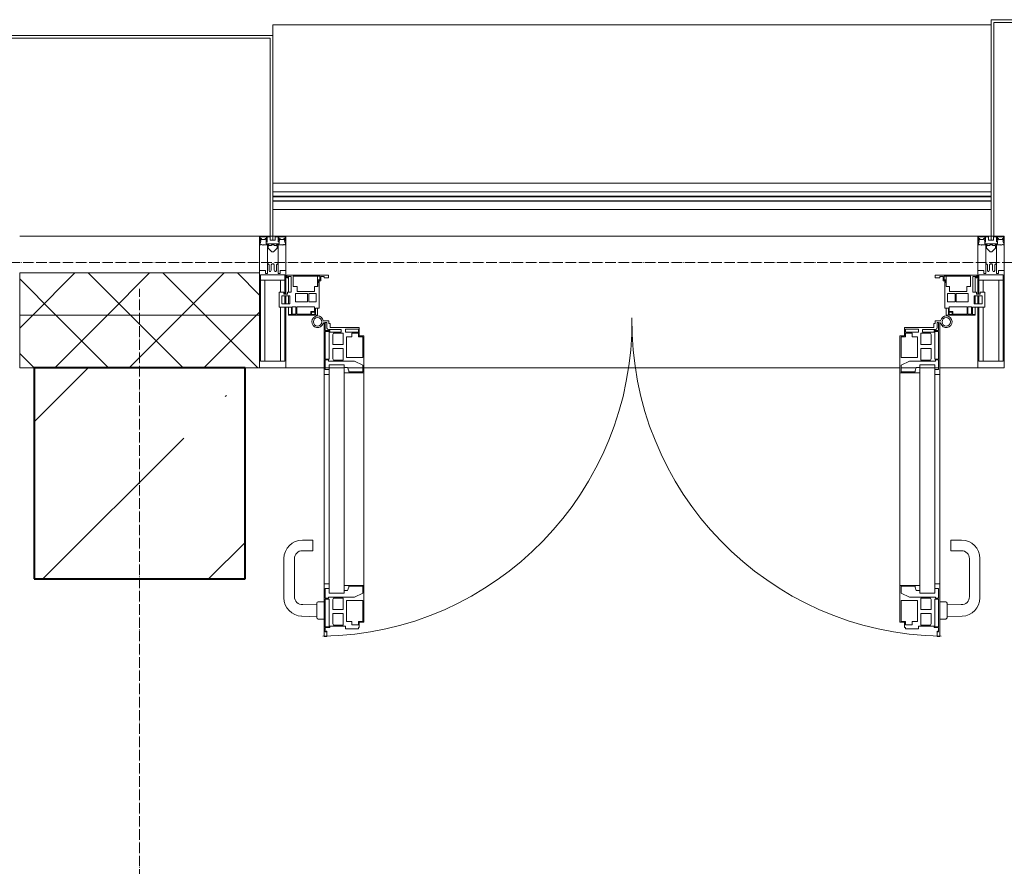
# Model space of a CAD drawing. Header units: millimetres. Extents: x -816133 to 919604, y 87941 to 147341.
# Tile 214 of 256: x 142958 to 144826, y 137488 to 139093. Entities that reach past the tile are written whole.
import ezdxf

# ---------------------------------------------------------------- set-up
doc = ezdxf.new("R2010")
doc.units = ezdxf.units.MM
doc.linetypes.add('ADSK_Линия сетки', pattern=[25, 20, -2.5, 0, -2.5])
doc.linetypes.add('Линия сетки', pattern=[25, 20, -2.5, 0, -2.5])
for name, color, linetype, lineweight in [('A-200-M_WALL', 7, 'Continuous', 18), ('A-200-M_WALL_PAT', 7, 'Continuous', 40), ('A-214-M_CURT_WALL', 7, 'Continuous', 18), ('A-215-M_CURT_PANEL', 7, 'Continuous', 18), ('A-280-M_COLUMN', 7, 'Continuous', 18), ('A-325-M_DOOR', 7, 'Continuous', 18), ('S-280-M_COLUMN', 7, 'Continuous', 18), ('Z-030-M_GRID', 7, 'Continuous', 9), ('Z-060-M_DETAIL', 7, 'Continuous', 18), ('Поручни', 252, 'Continuous', 5), ('СС-011-ПОЖ-СИГНАЛИЗАЦИЯ', 1, 'Continuous', 30)]:
    doc.layers.add(name, color=color, linetype=linetype, lineweight=lineweight)

# ---------------------------------------------------------------- blocks, each defined once
blk = doc.blocks.new('13эт')
at = {"layer": 'S-280-M_COLUMN', "lineweight": 9}
h = blk.add_hatch(dxfattribs=at)
h.set_pattern_fill('FP_8', color=9, style=0, pattern_type=2)
h.set_pattern_definition([(45, (306945.4, 105532.93), (-314.309, 314.309), []), (45, (307259.7, 105532.93), (-314.309, 314.309), [555.625, -111.125, 3.353, -107.772])])
h.paths.add_polyline_path([(418295.4, 138032.9), (418695.4, 138032.9), (418695.4, 138432.9), (418295.4, 138432.9)])
at = {"layer": 'A-200-M_WALL', "color": 9, "lineweight": 9}
for p, q in [((418722.9, 138612.9), (418267.9, 138612.9)), ((418267.9, 138612.9), (418267.9, 138432.9)), ((418722.9, 138432.9), (418722.9, 138612.9)), ((418722.9, 138532.9), (418267.9, 138532.9)), ((418267.9, 138432.9), (418295.4, 138432.9)), ((418695.4, 138432.9), (418722.9, 138432.9))]:
    blk.add_line(p, q, dxfattribs=at)
at = {"layer": 'A-200-M_WALL_PAT', "color": 9, "linetype": 'Continuous', "lineweight": 5}
for p, q in [((418292.8, 138532.9), (418372.8, 138612.9)), ((418478, 138532.9), (418398, 138612.9)), ((418434.3, 138532.9), (418514.3, 138612.9)), ((418619.5, 138532.9), (418539.5, 138612.9)), ((418575.7, 138532.9), (418655.7, 138612.9)), ((418722.9, 138570.9), (418680.9, 138612.9)), ((418336.6, 138532.9), (418267.9, 138601.6)), ((418267.9, 138508), (418292.8, 138532.9)), ((418334.3, 138432.9), (418434.3, 138532.9)), ((418436.6, 138432.9), (418336.6, 138532.9)), ((418475.7, 138432.9), (418575.7, 138532.9)), ((418578, 138432.9), (418478, 138532.9)), ((418617.1, 138432.9), (418717.1, 138532.9)), ((418719.5, 138432.9), (418619.5, 138532.9)), ((418717.1, 138532.9), (418722.9, 138538.7)), ((418295.2, 138432.9), (418267.9, 138460.2))]:
    blk.add_line(p, q, dxfattribs=at)
at = {"layer": 'A-214-M_CURT_WALL', "color": 9, "lineweight": 5, "extrusion": (0, 0, -1)}
for p, q in [((418742.9, 138682.9), (418722.9, 138682.9)), ((418722.9, 138682.9), (418722.9, 138432.9)), ((418772.9, 138682.9), (418747.9, 138682.9)), ((418772.9, 138572.8), (418772.9, 138682.9)), ((420110.4, 138682.9), (420085.4, 138682.9)), ((420085.4, 138682.9), (420085.4, 138572.8)), ((420135.4, 138682.9), (420115.4, 138682.9)), ((420135.4, 138432.9), (420135.4, 138682.9)), ((418772.9, 138554.6), (418772.9, 138569.6)), ((420085.4, 138569.6), (420085.4, 138554.6)), ((418772.9, 138432.9), (418772.9, 138547.8)), ((420085.4, 138547.8), (420085.4, 138432.9)), ((418722.9, 138432.9), (418772.9, 138432.9)), ((420085.4, 138432.9), (420135.4, 138432.9))]:
    blk.add_line(p, q, dxfattribs=at)
at = {"layer": 'A-214-M_CURT_WALL', "color": 9, "lineweight": 5}
for p, q in [((420085.4, 138682.9), (418772.9, 138682.9)), ((418845.5, 138432.9), (418772.9, 138432.9)), ((418883.2, 138432.9), (418847.6, 138432.9)), ((418918.6, 138432.9), (418890, 138432.9)), ((419937.4, 138432.9), (418920.9, 138432.9)), ((419968.3, 138432.9), (419939.7, 138432.9)), ((420010.8, 138432.9), (419975.1, 138432.9)), ((420085.4, 138432.9), (420012.9, 138432.9))]:
    blk.add_line(p, q, dxfattribs=at)
at = {"layer": 'A-215-M_CURT_PANEL', "color": 9, "lineweight": 5}
for p, q in [((418774.9, 138603.5), (418774.9, 138608.4)), ((418774.9, 138608.4), (418853.9, 138608.4)), ((418776.4, 138606.2), (418776.4, 138603.5)), ((418782.9, 138606.2), (418776.4, 138606.2)), ((418777.9, 138606.2), (418777.9, 138576.3)), ((418782.9, 138576.3), (418782.9, 138606.2)), ((418837.2, 138606.6), (418786.7, 138606.6)), ((418786.7, 138606.6), (418786.7, 138587.4)), ((418832.9, 138587.4), (418832.9, 138606.8)), ((418837.2, 138599.8), (418837.2, 138606.6)), ((418838.9, 138606.4), (418838.9, 138598.1)), ((418845.3, 138606.4), (418838.9, 138606.4)), ((418845.3, 138603.4), (418845.3, 138606.4)), ((418853.9, 138608.4), (418853.9, 138603.4)), ((420004.4, 138608.4), (420083.4, 138608.4)), ((420004.4, 138603.4), (420004.4, 138608.4)), ((420013, 138606.4), (420013, 138603.4)), ((420019.4, 138606.4), (420013, 138606.4)), ((420019.4, 138598.1), (420019.4, 138606.4)), ((420021.1, 138606.6), (420021.1, 138599.8)), ((420071.6, 138606.6), (420021.1, 138606.6)), ((420025.4, 138606.8), (420025.4, 138587.4)), ((420071.6, 138587.4), (420071.6, 138606.6)), ((420075.4, 138606.2), (420075.4, 138576.3)), ((420081.9, 138606.2), (420075.4, 138606.2)), ((420080.4, 138576.3), (420080.4, 138606.2)), ((420081.9, 138603.5), (420081.9, 138606.2)), ((420083.4, 138608.4), (420083.4, 138603.5)), ((418776.4, 138603.5), (418774.9, 138603.5)), ((418786.7, 138587.4), (418793.9, 138587.4)), ((418793.9, 138587.4), (418793.9, 138577.9)), ((418827.1, 138587.4), (418833.4, 138587.4)), ((418827.1, 138577.9), (418827.1, 138587.4)), ((418833.4, 138593.9), (418834.2, 138594.7)), ((418833.4, 138587.4), (418833.4, 138593.9)), ((418834.2, 138599.8), (418837.2, 138599.8)), ((418834.2, 138594.7), (418834.2, 138599.8)), ((418835.9, 138598.1), (418835.9, 138546.4)), ((418838.9, 138598.1), (418835.9, 138598.1)), ((418853.9, 138603.4), (418845.3, 138603.4)), ((420013, 138603.4), (420004.4, 138603.4)), ((420022.4, 138598.1), (420019.4, 138598.1)), ((420021.1, 138599.8), (420024.1, 138599.8)), ((420022.4, 138546.4), (420022.4, 138598.1)), ((420024.1, 138599.8), (420024.1, 138594.7)), ((420024.1, 138594.7), (420024.9, 138593.9)), ((420024.9, 138593.9), (420024.9, 138587.4)), ((420024.9, 138587.4), (420031.2, 138587.4)), ((420031.2, 138587.4), (420031.2, 138577.9)), ((420064.4, 138587.4), (420071.6, 138587.4)), ((420064.4, 138577.9), (420064.4, 138587.4)), ((420083.4, 138603.5), (420081.9, 138603.5)), ((418759.9, 138576.3), (418768.9, 138576.3)), ((418759.9, 138547.8), (418759.9, 138576.3)), ((418765, 138569.6), (418765, 138554.6)), ((418780, 138569.6), (418765, 138569.6)), ((418768.9, 138576.3), (418768.9, 138572.8)), ((418768.9, 138572.8), (418775.9, 138572.8)), ((418775.9, 138576.3), (418782.9, 138576.3)), ((418775.9, 138572.8), (418775.9, 138576.3)), ((418777.9, 138569.6), (418777.9, 138554.6)), ((418780, 138554.6), (418780, 138569.6)), ((418791.3, 138574.2), (418791.3, 138558)), ((418814, 138574.2), (418791.3, 138574.2)), ((418793.9, 138577.9), (418827.1, 138577.9)), ((418814, 138558), (418814, 138574.2)), ((418816.2, 138574.2), (418816.2, 138558)), ((418830.5, 138574.2), (418816.2, 138574.2)), ((418830.5, 138558), (418830.5, 138574.2)), ((420027.8, 138574.2), (420027.8, 138558)), ((420042.1, 138574.2), (420027.8, 138574.2)), ((420031.2, 138577.9), (420064.4, 138577.9)), ((420042.1, 138558), (420042.1, 138574.2)), ((420044.3, 138574.2), (420044.3, 138558)), ((420067, 138574.2), (420044.3, 138574.2)), ((420067, 138558), (420067, 138574.2)), ((420075.4, 138576.3), (420082.4, 138576.3)), ((420078.3, 138569.6), (420078.3, 138554.6)), ((420093.3, 138569.6), (420078.3, 138569.6)), ((420080.4, 138554.6), (420080.4, 138569.6)), ((420082.4, 138576.3), (420082.4, 138572.8)), ((420082.4, 138572.8), (420089.4, 138572.8)), ((420089.4, 138576.3), (420098.4, 138576.3)), ((420089.4, 138572.8), (420089.4, 138576.3)), ((420093.3, 138554.6), (420093.3, 138569.6)), ((420098.4, 138576.3), (420098.4, 138547.8)), ((418765, 138554.6), (418780, 138554.6)), ((418791.3, 138558), (418814, 138558)), ((418816.2, 138558), (418830.5, 138558)), ((420027.8, 138558), (420042.1, 138558)), ((420044.3, 138558), (420067, 138558)), ((420078.3, 138554.6), (420093.3, 138554.6)), ((418783.3, 138547.8), (418759.9, 138547.8)), ((418777.9, 138547.8), (418777.9, 138534.4)), ((418777.9, 138534.4), (418783.3, 138534.4)), ((418777.9, 138532.9), (418777.9, 138534.4)), ((418828.9, 138532.9), (418777.9, 138532.9)), ((418783.3, 138534.4), (418783.3, 138547.8)), ((418784.9, 138548.4), (418784.9, 138534.7)), ((418791.9, 138548.4), (418784.9, 138548.4)), ((418784.9, 138534.7), (418791.9, 138534.7)), ((418791.9, 138534.7), (418791.9, 138548.4)), ((418793.3, 138548.7), (418793.3, 138534.5)), ((418827.3, 138548.7), (418793.3, 138548.7)), ((418793.3, 138534.5), (418820.3, 138534.5)), ((418820.3, 138540.1), (418827.3, 138540.1)), ((418820.3, 138534.5), (418820.3, 138540.1)), ((418821.6, 138538.5), (418821.6, 138534.2)), ((418827.6, 138538.5), (418821.6, 138538.5)), ((418821.6, 138534.2), (418827.6, 138534.2)), ((418827.3, 138540.1), (418827.3, 138548.7)), ((418827.6, 138534.2), (418827.6, 138538.5)), ((418828.9, 138546.4), (418828.9, 138532.9)), ((418835.9, 138546.4), (418828.9, 138546.4)), ((418828.9, 138532.9), (418832.9, 138532.9)), ((418832.9, 138532.9), (418832.9, 138546.4)), ((420029.4, 138546.4), (420022.4, 138546.4)), ((420025.4, 138546.4), (420025.4, 138532.9)), ((420025.4, 138532.9), (420029.4, 138532.9)), ((420029.4, 138532.9), (420029.4, 138546.4)), ((420080.4, 138532.9), (420029.4, 138532.9)), ((420030.7, 138538.5), (420030.7, 138534.2)), ((420036.7, 138538.5), (420030.7, 138538.5)), ((420030.7, 138534.2), (420036.7, 138534.2)), ((420065, 138548.7), (420031, 138548.7)), ((420031, 138548.7), (420031, 138540.1)), ((420031, 138540.1), (420038, 138540.1)), ((420036.7, 138534.2), (420036.7, 138538.5)), ((420038, 138540.1), (420038, 138534.5)), ((420038, 138534.5), (420065, 138534.5)), ((420065, 138534.5), (420065, 138548.7)), ((420066.4, 138548.4), (420066.4, 138534.7)), ((420073.4, 138548.4), (420066.4, 138548.4)), ((420066.4, 138534.7), (420073.4, 138534.7)), ((420073.4, 138534.7), (420073.4, 138548.4)), ((420075, 138547.8), (420075, 138534.4)), ((420098.4, 138547.8), (420075, 138547.8)), ((420075, 138534.4), (420080.4, 138534.4)), ((420080.4, 138534.4), (420080.4, 138547.8)), ((420080.4, 138534.4), (420080.4, 138532.9))]:
    blk.add_line(p, q, dxfattribs=at)
at = {"layer": 'A-280-M_COLUMN', "color": 9, "lineweight": 5}
for p, q in [((420480.4, 139092.9), (420110.4, 139092.9)), ((420110.4, 139092.9), (420110.4, 138682.9)), ((420110.4, 139082.9), (418747.9, 139082.9)), ((418747.9, 139062.9), (418747.9, 139082.9)), ((420115.4, 138682.9), (420115.4, 139087.9)), ((420115.4, 139087.9), (420475.4, 139087.9)), ((418747.9, 139062.9), (418242.9, 139062.9)), ((418247.9, 139057.9), (418742.9, 139057.9)), ((418742.9, 139057.9), (418742.9, 138682.9)), ((418747.9, 138682.9), (418747.9, 139062.9)), ((418267.9, 138682.9), (418722.9, 138682.9)), ((418742.9, 138682.9), (418747.9, 138682.9)), ((420110.4, 138682.9), (420115.4, 138682.9))]:
    blk.add_line(p, q, dxfattribs=at)
at = {"layer": 'A-325-M_DOOR', "color": 9, "lineweight": 5}
for p, q in [((418854.1, 138522.2), (418843.8, 138522.2)), ((418845.5, 138518.7), (418845.5, 138420.7)), ((418847.6, 138503.7), (418847.6, 138518.7)), ((418847.6, 138518.7), (418850.6, 138518.7)), ((418850.6, 138518.7), (418850.6, 138508.4)), ((418854.1, 138517.3), (418854.1, 138522.2)), ((418856.8, 138517.3), (418854.1, 138517.3)), ((418856.8, 138509.6), (418856.8, 138517.3)), ((420001.6, 138517.3), (420004.3, 138517.3)), ((420001.6, 138509.6), (420001.6, 138517.3)), ((420004.3, 138522.2), (420014.5, 138522.2)), ((420004.3, 138517.3), (420004.3, 138522.2)), ((420010.8, 138518.7), (420007.8, 138518.7)), ((420007.8, 138518.7), (420007.8, 138508.4)), ((420010.8, 138503.7), (420010.8, 138518.7)), ((420012.9, 138518.7), (420012.9, 138420.7)), ((418856.3, 138503.7), (418847.6, 138503.7)), ((418847.6, 138449.6), (418847.6, 138502)), ((418847.6, 138502), (418854.6, 138502)), ((418853.7, 138505.4), (418877.9, 138505.4)), ((418854.6, 138502), (418854.6, 138449.6)), ((418856.3, 138500.7), (418856.3, 138503.7)), ((418877.9, 138500.7), (418856.3, 138500.7)), ((418912.1, 138509.6), (418856.8, 138509.6)), ((418861.6, 138496.2), (418863.1, 138498.9)), ((418861.6, 138477.2), (418861.6, 138496.2)), ((418863.1, 138498.9), (418881.5, 138498.9)), ((418877.9, 138505.4), (418877.9, 138500.7)), ((418881.5, 138498.9), (418881.5, 138477.2)), ((418885.6, 138500.7), (418885.6, 138506.2)), ((418885.6, 138506.2), (418910.6, 138506.2)), ((418910.6, 138500.7), (418885.6, 138500.7)), ((418898, 138491.9), (418898, 138498.5)), ((418898, 138498.5), (418910.4, 138498.5)), ((418910.4, 138498.5), (418910.4, 138492)), ((418910.6, 138506.2), (418910.6, 138500.7)), ((418912.1, 138493.7), (418912.1, 138509.6)), ((419946.3, 138509.6), (420001.6, 138509.6)), ((419946.3, 138493.7), (419946.3, 138509.6)), ((419947.8, 138506.2), (419947.8, 138500.7)), ((419972.8, 138506.2), (419947.8, 138506.2)), ((419947.8, 138500.7), (419972.8, 138500.7)), ((419948, 138498.5), (419948, 138492)), ((419960.4, 138498.5), (419948, 138498.5)), ((419960.4, 138491.9), (419960.4, 138498.5)), ((419972.8, 138500.7), (419972.8, 138506.2)), ((419976.9, 138498.9), (419976.9, 138477.2)), ((419995.2, 138498.9), (419976.9, 138498.9)), ((419980.5, 138505.4), (419980.5, 138500.7)), ((420004.7, 138505.4), (419980.5, 138505.4)), ((419980.5, 138500.7), (420002.1, 138500.7)), ((419996.8, 138496.2), (419995.2, 138498.9)), ((419996.8, 138477.2), (419996.8, 138496.2)), ((420002.1, 138503.7), (420010.8, 138503.7)), ((420002.1, 138500.7), (420002.1, 138503.7)), ((420003.8, 138502), (420003.8, 138449.6)), ((420010.8, 138502), (420003.8, 138502)), ((420010.8, 138449.6), (420010.8, 138502)), ((418881.5, 138477.2), (418861.6, 138477.2)), ((418887.9, 138452.4), (418887.9, 138491.9)), ((418887.9, 138491.9), (418898, 138491.9)), ((418910.4, 138492), (418918.6, 138492)), ((418920.9, 138493.7), (418912.1, 138493.7)), ((418918.6, 138492), (418918.6, 138452.4)), ((418920.9, 138423.7), (418920.9, 138493.7)), ((419937.4, 138493.7), (419946.3, 138493.7)), ((419937.4, 138423.7), (419937.4, 138493.7)), ((419939.8, 138492), (419939.8, 138452.4)), ((419948, 138492), (419939.8, 138492)), ((419970.5, 138491.9), (419960.4, 138491.9)), ((419970.5, 138452.4), (419970.5, 138491.9)), ((419976.9, 138477.2), (419996.8, 138477.2)), ((418861.6, 138450.3), (418861.6, 138469.4)), ((418861.6, 138469.4), (418881.5, 138469.4)), ((418881.5, 138469.4), (418881.5, 138447.7)), ((419996.8, 138469.4), (419976.9, 138469.4)), ((419976.9, 138469.4), (419976.9, 138447.7)), ((419996.8, 138450.3), (419996.8, 138469.4)), ((418845.5, 138438.7), (418845.5, 138005.6)), ((418854.6, 138449.6), (418847.6, 138449.6)), ((418847.6, 138429.8), (418847.6, 138447.9)), ((418847.6, 138447.9), (418853.8, 138447.9)), ((418853.8, 138447.9), (418853.8, 138445.9)), ((418853.8, 138445.9), (418902.8, 138445.9)), ((418854.6, 138438.7), (418883.2, 138438.7)), ((418854.6, 138438.7), (418854.6, 138005.6)), ((418863.1, 138447.7), (418861.6, 138450.3)), ((418881.5, 138447.7), (418863.1, 138447.7)), ((418883.2, 138005.6), (418883.2, 138438.7)), ((418918.6, 138452.4), (418887.9, 138452.4)), ((418902.8, 138445.9), (418918.6, 138438.2)), ((418918.6, 138438.2), (418918.6, 138425.2)), ((419955.5, 138445.9), (419939.7, 138438.2)), ((419939.7, 138438.2), (419939.7, 138425.2)), ((419939.8, 138452.4), (419970.5, 138452.4)), ((420004.6, 138445.9), (419955.5, 138445.9)), ((419975.1, 138005.6), (419975.1, 138438.7)), ((420003.8, 138438.7), (419975.1, 138438.7)), ((419976.9, 138447.7), (419995.2, 138447.7)), ((419995.2, 138447.7), (419996.8, 138450.3)), ((420003.8, 138449.6), (420010.8, 138449.6)), ((420003.8, 138438.7), (420003.8, 138005.6)), ((420004.6, 138447.9), (420004.6, 138445.9)), ((420010.8, 138447.9), (420004.6, 138447.9)), ((420010.8, 138429.8), (420010.8, 138447.9)), ((420012.9, 138438.7), (420012.9, 138005.6)), ((418845.5, 138420.7), (418854.6, 138420.7)), ((418854.6, 138429.8), (418847.6, 138429.8)), ((418854.6, 138420.7), (418854.6, 138429.8)), ((418889.8, 138433.4), (418883.2, 138433.4)), ((418883.2, 138433.4), (418883.2, 138423.7)), ((418883.2, 138423.7), (418920.9, 138423.7)), ((418892.1, 138427.3), (418889.8, 138433.4)), ((418892.1, 138425.2), (418892.1, 138427.3)), ((418918.6, 138425.2), (418892.1, 138425.2)), ((418920.9, 138020.6), (418920.9, 138423.7)), ((419975.1, 138423.7), (419937.4, 138423.7)), ((419937.4, 138020.6), (419937.4, 138423.7)), ((419939.7, 138425.2), (419966.3, 138425.2)), ((419966.3, 138427.3), (419968.5, 138433.4)), ((419966.3, 138425.2), (419966.3, 138427.3)), ((419968.5, 138433.4), (419975.1, 138433.4)), ((419975.1, 138433.4), (419975.1, 138423.7)), ((420003.8, 138429.8), (420010.8, 138429.8)), ((420003.8, 138420.7), (420003.8, 138429.8)), ((420012.9, 138420.7), (420003.8, 138420.7)), ((418804.1, 138106.4), (418824.1, 138106.4)), ((418824.1, 138106.4), (418824.1, 138086.4)), ((420054.3, 138106.4), (420034.3, 138106.4)), ((420034.3, 138106.4), (420034.3, 138086.4)), ((418824.1, 138086.4), (418804.1, 138086.4)), ((420034.3, 138086.4), (420054.3, 138086.4)), ((418769.1, 137997.2), (418769.1, 138071.4)), ((418789.1, 138071.4), (418789.1, 137999.2)), ((420069.3, 138071.4), (420069.3, 137999.2)), ((420089.3, 137997.2), (420089.3, 138071.4)), ((418854.6, 138023.6), (418845.5, 138023.6)), ((418845.5, 138023.6), (418845.5, 137924)), ((418854.6, 138023.6), (418845.5, 138023.6)), ((418845.5, 138023.6), (418845.5, 137924)), ((418847.6, 137996.4), (418847.6, 138014.5)), ((418847.6, 138014.5), (418854.6, 138014.5)), ((418847.6, 137996.4), (418847.6, 138014.5)), ((418847.6, 138014.5), (418854.6, 138014.5)), ((418854.6, 138014.5), (418854.6, 138023.6)), ((418854.6, 138014.5), (418854.6, 138023.6)), ((418920.9, 138020.6), (418883.2, 138020.6)), ((418883.2, 138020.6), (418883.2, 138011)), ((418920.9, 138020.6), (418883.2, 138020.6)), ((418883.2, 138020.6), (418883.2, 138011)), ((418883.2, 138011), (418889.8, 138011)), ((418883.2, 138011), (418889.8, 138011)), ((418889.8, 138011), (418892.1, 138017)), ((418889.8, 138011), (418892.1, 138017)), ((418892.1, 138017), (418892.1, 138019.1)), ((418892.1, 138019.1), (418918.6, 138019.1)), ((418892.1, 138017), (418892.1, 138019.1)), ((418892.1, 138019.1), (418918.6, 138019.1)), ((418918.6, 138019.1), (418918.6, 138006.1)), ((418918.6, 138019.1), (418918.6, 138006.1)), ((418920.9, 137950.6), (418920.9, 138020.6)), ((418920.9, 137950.6), (418920.9, 138020.6)), ((419937.4, 138020.6), (419975.1, 138020.6)), ((419937.4, 137950.6), (419937.4, 138020.6)), ((419937.4, 138020.6), (419975.1, 138020.6)), ((419937.4, 137950.6), (419937.4, 138020.6)), ((419939.7, 138019.1), (419939.7, 138006.1)), ((419966.3, 138019.1), (419939.7, 138019.1)), ((419939.7, 138019.1), (419939.7, 138006.1)), ((419966.3, 138019.1), (419939.7, 138019.1)), ((419966.3, 138017), (419966.3, 138019.1)), ((419966.3, 138017), (419966.3, 138019.1)), ((419968.5, 138011), (419966.3, 138017)), ((419968.5, 138011), (419966.3, 138017)), ((419975.1, 138011), (419968.5, 138011)), ((419975.1, 138011), (419968.5, 138011)), ((419975.1, 138020.6), (419975.1, 138011)), ((419975.1, 138020.6), (419975.1, 138011)), ((420003.8, 138023.6), (420012.9, 138023.6)), ((420003.8, 138014.5), (420003.8, 138023.6)), ((420003.8, 138023.6), (420012.9, 138023.6)), ((420003.8, 138014.5), (420003.8, 138023.6)), ((420010.8, 138014.5), (420003.8, 138014.5)), ((420010.8, 138014.5), (420003.8, 138014.5)), ((420010.8, 137996.4), (420010.8, 138014.5)), ((420010.8, 137996.4), (420010.8, 138014.5)), ((420012.9, 138023.6), (420012.9, 137924)), ((420012.9, 138023.6), (420012.9, 137924)), ((418853.8, 137996.4), (418847.6, 137996.4)), ((418853.8, 137996.4), (418847.6, 137996.4)), ((418847.6, 137942.3), (418847.6, 137994.7)), ((418847.6, 137994.7), (418854.6, 137994.7)), ((418847.6, 137942.3), (418847.6, 137994.7)), ((418847.6, 137994.7), (418854.6, 137994.7)), ((418902.8, 137998.4), (418853.8, 137998.4)), ((418853.8, 137998.4), (418853.8, 137996.4)), ((418902.8, 137998.4), (418853.8, 137998.4)), ((418853.8, 137998.4), (418853.8, 137996.4)), ((418854.6, 138005.6), (418883.2, 138005.6)), ((418854.6, 137994.7), (418854.6, 137942.3)), ((418854.6, 137994.7), (418854.6, 137942.3)), ((418861.6, 137994), (418863.1, 137996.7)), ((418861.6, 137994), (418863.1, 137996.7)), ((418861.6, 137975), (418861.6, 137994)), ((418861.6, 137975), (418861.6, 137994)), ((418863.1, 137996.7), (418881.5, 137996.7)), ((418863.1, 137996.7), (418881.5, 137996.7)), ((418881.5, 137996.7), (418881.5, 137975)), ((418881.5, 137996.7), (418881.5, 137975)), ((418887.9, 137952.4), (418887.9, 137991.9)), ((418887.9, 137991.9), (418918.6, 137991.9)), ((418887.9, 137952.4), (418887.9, 137991.9)), ((418887.9, 137991.9), (418918.6, 137991.9)), ((418918.6, 138006.1), (418902.8, 137998.4)), ((418918.6, 138006.1), (418902.8, 137998.4)), ((418918.6, 137991.9), (418918.6, 137952.3)), ((418918.6, 137991.9), (418918.6, 137952.3)), ((419939.7, 138006.1), (419955.5, 137998.4)), ((419939.7, 138006.1), (419955.5, 137998.4)), ((419970.5, 137991.9), (419939.8, 137991.9)), ((419939.8, 137991.9), (419939.8, 137952.3)), ((419970.5, 137991.9), (419939.8, 137991.9)), ((419939.8, 137991.9), (419939.8, 137952.3)), ((419955.5, 137998.4), (420004.6, 137998.4)), ((419955.5, 137998.4), (420004.6, 137998.4)), ((419970.5, 137952.4), (419970.5, 137991.9)), ((419970.5, 137952.4), (419970.5, 137991.9)), ((420003.8, 138005.6), (419975.1, 138005.6)), ((419976.9, 137996.7), (419976.9, 137975)), ((419995.2, 137996.7), (419976.9, 137996.7)), ((419976.9, 137996.7), (419976.9, 137975)), ((419995.2, 137996.7), (419976.9, 137996.7)), ((419996.8, 137994), (419995.2, 137996.7)), ((419996.8, 137994), (419995.2, 137996.7)), ((419996.8, 137975), (419996.8, 137994)), ((419996.8, 137975), (419996.8, 137994)), ((420010.8, 137994.7), (420003.8, 137994.7)), ((420003.8, 137994.7), (420003.8, 137942.3)), ((420010.8, 137994.7), (420003.8, 137994.7)), ((420003.8, 137994.7), (420003.8, 137942.3)), ((420004.6, 137998.4), (420004.6, 137996.4)), ((420004.6, 137998.4), (420004.6, 137996.4)), ((420004.6, 137996.4), (420010.8, 137996.4)), ((420004.6, 137996.4), (420010.8, 137996.4)), ((420010.8, 137942.3), (420010.8, 137994.7)), ((420010.8, 137942.3), (420010.8, 137994.7)), ((418804.6, 137984.2), (418831.6, 137985.2)), ((418831.6, 137959.4), (418831.6, 137986.9)), ((418834.1, 137989.4), (418845.6, 137989.4)), ((418881.5, 137975), (418861.6, 137975)), ((418881.5, 137975), (418861.6, 137975)), ((419976.9, 137975), (419996.8, 137975)), ((419976.9, 137975), (419996.8, 137975)), ((420024.3, 137989.4), (420012.8, 137989.4)), ((420026.8, 137959.4), (420026.8, 137986.9)), ((420053.7, 137984.2), (420026.8, 137985.2)), ((418831.6, 137961.2), (418802.7, 137962.3)), ((418845.6, 137956.9), (418834.1, 137956.9)), ((418861.6, 137948.1), (418861.6, 137967.1)), ((418861.6, 137967.1), (418881.5, 137967.1)), ((418861.6, 137948.1), (418861.6, 137967.1)), ((418861.6, 137967.1), (418881.5, 137967.1)), ((418881.5, 137967.1), (418881.5, 137945.4)), ((418881.5, 137967.1), (418881.5, 137945.4)), ((418898, 137952.4), (418887.9, 137952.4)), ((418898, 137952.4), (418887.9, 137952.4)), ((418898, 137945.8), (418898, 137952.4)), ((418898, 137945.8), (418898, 137952.4)), ((418918.6, 137952.3), (418910.4, 137952.3)), ((418910.4, 137952.3), (418910.4, 137945.8)), ((418918.6, 137952.3), (418910.4, 137952.3)), ((418910.4, 137952.3), (418910.4, 137945.8)), ((419939.8, 137952.3), (419948, 137952.3)), ((419939.8, 137952.3), (419948, 137952.3)), ((419948, 137952.3), (419948, 137945.8)), ((419948, 137952.3), (419948, 137945.8)), ((419960.4, 137952.4), (419970.5, 137952.4)), ((419960.4, 137945.8), (419960.4, 137952.4)), ((419960.4, 137952.4), (419970.5, 137952.4)), ((419960.4, 137945.8), (419960.4, 137952.4)), ((419996.8, 137967.1), (419976.9, 137967.1)), ((419976.9, 137967.1), (419976.9, 137945.4)), ((419996.8, 137967.1), (419976.9, 137967.1)), ((419976.9, 137967.1), (419976.9, 137945.4)), ((419996.8, 137948.1), (419996.8, 137967.1)), ((419996.8, 137948.1), (419996.8, 137967.1)), ((420012.8, 137956.9), (420024.3, 137956.9)), ((420026.8, 137961.2), (420055.6, 137962.3)), ((418854.6, 137942.3), (418847.6, 137942.3)), ((418854.6, 137942.3), (418847.6, 137942.3)), ((418847.6, 137932.6), (418847.6, 137940.6)), ((418847.6, 137940.6), (418856.3, 137940.6)), ((418847.6, 137932.6), (418847.6, 137940.6)), ((418847.6, 137940.6), (418856.3, 137940.6)), ((418850.6, 137934), (418849.4, 137934)), ((418849.4, 137934), (418849.4, 137932.6)), ((418850.6, 137934), (418849.4, 137934)), ((418849.4, 137934), (418849.4, 137932.6)), ((418850.6, 137924), (418850.6, 137934)), ((418850.6, 137924), (418850.6, 137934)), ((418856.3, 137940.6), (418856.3, 137943.6)), ((418856.3, 137943.6), (418885.6, 137943.6)), ((418856.3, 137940.6), (418856.3, 137943.6)), ((418856.3, 137943.6), (418885.6, 137943.6)), ((418863.1, 137945.4), (418861.6, 137948.1)), ((418863.1, 137945.4), (418861.6, 137948.1)), ((418881.5, 137945.4), (418863.1, 137945.4)), ((418881.5, 137945.4), (418863.1, 137945.4)), ((418885.6, 137943.6), (418885.6, 137938.1)), ((418885.6, 137943.6), (418885.6, 137938.1)), ((418885.6, 137938.1), (418910.6, 137938.1)), ((418885.6, 137938.1), (418910.6, 137938.1)), ((418910.4, 137945.8), (418898, 137945.8)), ((418910.4, 137945.8), (418898, 137945.8)), ((418910.6, 137938.1), (418910.6, 137941.1)), ((418910.6, 137941.1), (418912.1, 137941.1)), ((418910.6, 137938.1), (418910.6, 137941.1)), ((418910.6, 137941.1), (418912.1, 137941.1)), ((418912.1, 137941.1), (418912.1, 137950.6)), ((418912.1, 137950.6), (418920.9, 137950.6)), ((418912.1, 137941.1), (418912.1, 137950.6)), ((418912.1, 137950.6), (418920.9, 137950.6)), ((419946.3, 137950.6), (419937.4, 137950.6)), ((419946.3, 137950.6), (419937.4, 137950.6)), ((419946.3, 137941.1), (419946.3, 137950.6)), ((419946.3, 137941.1), (419946.3, 137950.6)), ((419947.8, 137941.1), (419946.3, 137941.1)), ((419947.8, 137941.1), (419946.3, 137941.1)), ((419947.8, 137938.1), (419947.8, 137941.1)), ((419947.8, 137938.1), (419947.8, 137941.1)), ((419972.8, 137938.1), (419947.8, 137938.1)), ((419972.8, 137938.1), (419947.8, 137938.1)), ((419948, 137945.8), (419960.4, 137945.8)), ((419948, 137945.8), (419960.4, 137945.8)), ((419972.8, 137943.6), (419972.8, 137938.1)), ((420002.1, 137943.6), (419972.8, 137943.6)), ((419972.8, 137943.6), (419972.8, 137938.1)), ((420002.1, 137943.6), (419972.8, 137943.6)), ((419976.9, 137945.4), (419995.2, 137945.4)), ((419976.9, 137945.4), (419995.2, 137945.4)), ((419995.2, 137945.4), (419996.8, 137948.1)), ((419995.2, 137945.4), (419996.8, 137948.1)), ((420002.1, 137940.6), (420002.1, 137943.6)), ((420002.1, 137940.6), (420002.1, 137943.6)), ((420010.8, 137940.6), (420002.1, 137940.6)), ((420010.8, 137940.6), (420002.1, 137940.6)), ((420003.8, 137942.3), (420010.8, 137942.3)), ((420003.8, 137942.3), (420010.8, 137942.3)), ((420007.8, 137934), (420009, 137934)), ((420007.8, 137924), (420007.8, 137934)), ((420007.8, 137934), (420009, 137934)), ((420007.8, 137924), (420007.8, 137934)), ((420009, 137934), (420009, 137932.6)), ((420009, 137934), (420009, 137932.6)), ((420010.8, 137932.6), (420010.8, 137940.6)), ((420010.8, 137932.6), (420010.8, 137940.6)), ((418845.5, 137924), (418850.6, 137924)), ((418845.5, 137924), (418850.6, 137924)), ((418849.4, 137932.6), (418847.6, 137932.6)), ((418849.4, 137932.6), (418847.6, 137932.6)), ((420012.9, 137924), (420007.8, 137924)), ((420012.9, 137924), (420007.8, 137924)), ((420009, 137932.6), (420010.8, 137932.6)), ((420009, 137932.6), (420010.8, 137932.6))]:
    blk.add_line(p, q, dxfattribs=at)
for centre, radius, start, end in [((418832.9, 138520.3), 11, 9.9716, 343.953), ((420025.4, 138520.3), 11, 196.047, 170.0284), ((418832.9, 138520.3), 8, 90, 270), ((418832.9, 138520.3), 8, 270, 90), ((418832.9, 138520.3), 596.2, 270.9387, 0.704), ((418845.5, 138516.7), 2.03, 90, 163.9279), ((420025.4, 138520.3), 596.2, 179.296, 269.0613), ((420012.9, 138516.7), 2.03, 16.0721, 90), ((420025.4, 138520.3), 8, 90, 270), ((420025.4, 138520.3), 8, 270, 90), ((418853.7, 138508.4), 3, 180, 270), ((420004.7, 138508.4), 3, 270, 0), ((418804.1, 138071.4), 35, 90, 180), ((420054.3, 138071.4), 35, 0, 90), ((418804.1, 138071.4), 15, 90, 180), ((420054.3, 138071.4), 15, 0, 90), ((418804.1, 137997.2), 35, 180, 267.8055), ((418804.1, 137999.2), 15, 180, 272.1944), ((420054.3, 137999.2), 15, 267.8056, 0), ((420054.3, 137997.2), 35, 272.1945, 0), ((418834.1, 137986.9), 2.5, 90, 180), ((420024.3, 137986.9), 2.5, 0, 90), ((418834.1, 137959.4), 2.5, 180, 270), ((420024.3, 137959.4), 2.5, 270, 0)]:
    blk.add_arc(centre, radius, start, end, dxfattribs=at)
at = {"layer": 'S-280-M_COLUMN', "color": 9, "lineweight": 40}
for p, q in [((418695.4, 138432.9), (418295.4, 138432.9)), ((418295.4, 138432.9), (418295.4, 138032.9)), ((418695.4, 138032.9), (418695.4, 138432.9)), ((418295.4, 138032.9), (418695.4, 138032.9))]:
    blk.add_line(p, q, dxfattribs=at)
at = {"layer": 'Z-030-M_GRID', "color": 9, "linetype": 'ADSK_Линия сетки'}
blk.add_line((443695.4, 138632.9), (399384.3, 138632.9), dxfattribs=at)
at = {"layer": 'Z-030-M_GRID', "color": 9, "linetype": 'Линия сетки'}
blk.add_line((418495.4, 117558.7), (418495.4, 138582.9), dxfattribs=at)
at = {"layer": 'Z-060-M_DETAIL', "color": 9, "lineweight": 5, "extrusion": (0, 0, -1)}
for p, q in [((418722.9, 138682.9), (418722.9, 138668.7)), ((418722.9, 138682.9), (418747.9, 138682.9)), ((418724.2, 138681.6), (418724.2, 138673)), ((418724.2, 138681.6), (418736.1, 138681.6)), ((418736.1, 138681.6), (418736.1, 138676)), ((418743.1, 138681.4), (418737.4, 138681.4)), ((418737.4, 138681.4), (418737.4, 138671.7)), ((418743.1, 138681.4), (418743.1, 138674.9)), ((418772.9, 138682.9), (418747.9, 138682.9)), ((418747.9, 138682.9), (418747.9, 138674.9)), ((418747.9, 138682.9), (418747.9, 138674.9)), ((418752.7, 138681.4), (418758.4, 138681.4)), ((418752.7, 138681.4), (418752.7, 138674.9)), ((418758.4, 138681.4), (418758.4, 138671.7)), ((418771.6, 138681.6), (418759.7, 138681.6)), ((418759.7, 138681.6), (418759.7, 138676)), ((418771.6, 138681.6), (418771.6, 138673)), ((418772.9, 138682.9), (418772.9, 138668.7)), ((420085.4, 138682.9), (420085.4, 138668.7)), ((420085.4, 138682.9), (420110.4, 138682.9)), ((420086.7, 138681.6), (420086.7, 138673)), ((420086.7, 138681.6), (420098.6, 138681.6)), ((420098.6, 138681.6), (420098.6, 138676)), ((420105.6, 138681.4), (420099.9, 138681.4)), ((420099.9, 138681.4), (420099.9, 138671.7)), ((420105.6, 138681.4), (420105.6, 138674.9)), ((420135.4, 138682.9), (420110.4, 138682.9)), ((420110.4, 138682.9), (420110.4, 138674.9)), ((420110.4, 138682.9), (420110.4, 138674.9)), ((420115.2, 138681.4), (420120.9, 138681.4)), ((420115.2, 138681.4), (420115.2, 138674.9)), ((420120.9, 138681.4), (420120.9, 138671.7)), ((420134.1, 138681.6), (420122.2, 138681.6)), ((420122.2, 138681.6), (420122.2, 138676)), ((420134.1, 138681.6), (420134.1, 138673)), ((420135.4, 138682.9), (420135.4, 138668.7)), ((418724.1, 138668.4), (418722.9, 138668.7)), ((418725.4, 138672.4), (418724.1, 138668.4)), ((418724.1, 138665.9), (418724.1, 138668.4)), ((418725.6, 138665.9), (418724.1, 138665.9)), ((418725.4, 138672.4), (418724.2, 138673)), ((418724.7, 138672.8), (418725.4, 138675)), ((418726.6, 138678.4), (418725.4, 138678.4)), ((418725.4, 138675), (418725.4, 138678.4)), ((418725.6, 138666.9), (418726.6, 138666.9)), ((418725.6, 138665.9), (418725.6, 138666.9)), ((418726.6, 138678.4), (418726.6, 138676.4)), ((418726.6, 138676.4), (418733.7, 138676.4)), ((418728.9, 138665.3), (418726.6, 138666.9)), ((418729.5, 138666.3), (418728.9, 138665.3)), ((418740.5, 138666.3), (418729.5, 138666.3)), ((418734.7, 138678.4), (418733.7, 138678.4)), ((418733.7, 138676.4), (418733.7, 138678.4)), ((418734.7, 138678.4), (418735.7, 138675.7)), ((418735.2, 138675.3), (418736.1, 138676)), ((418735.2, 138675.3), (418736.6, 138671.5)), ((418735.7, 138673.9), (418735.7, 138668.1)), ((418735.7, 138668.1), (418747.9, 138668.1)), ((418737.4, 138671.7), (418736.6, 138671.5)), ((418737.9, 138629.9), (418737.9, 138665.9)), ((418737.9, 138665.9), (418740.4, 138665.9)), ((418740.4, 138664.5), (418739.4, 138664.5)), ((418739.4, 138664.5), (418739.4, 138659.9)), ((418740.4, 138665.9), (418740.4, 138664.5)), ((418740.5, 138664.9), (418740.5, 138666.3)), ((418745.3, 138664.9), (418740.5, 138664.9)), ((418747.9, 138674.9), (418743.1, 138674.9)), ((418745.3, 138664.9), (418745.3, 138666.1)), ((418745.3, 138666.1), (418747.9, 138666.1)), ((418747.9, 138674.9), (418752.7, 138674.9)), ((418747.9, 138668.1), (418747.9, 138666.1)), ((418760.1, 138668.1), (418747.9, 138668.1)), ((418747.9, 138668.1), (418747.9, 138666.1)), ((418750.5, 138666.1), (418747.9, 138666.1)), ((418750.5, 138664.9), (418750.5, 138666.1)), ((418750.5, 138664.9), (418755.3, 138664.9)), ((418755.3, 138664.9), (418755.3, 138666.3)), ((418755.3, 138666.3), (418766.3, 138666.3)), ((418757.9, 138665.9), (418755.4, 138665.9)), ((418755.4, 138665.9), (418755.4, 138664.5)), ((418755.4, 138664.5), (418756.4, 138664.5)), ((418756.4, 138664.5), (418756.4, 138659.9)), ((418757.9, 138629.9), (418757.9, 138665.9)), ((418758.4, 138671.7), (418759.2, 138671.5)), ((418760.6, 138675.3), (418759.2, 138671.5)), ((418760.6, 138675.3), (418759.7, 138676)), ((418761.1, 138678.4), (418760.1, 138675.7)), ((418760.1, 138673.9), (418760.1, 138668.1)), ((418761.1, 138678.4), (418762.1, 138678.4)), ((418762.1, 138676.4), (418762.1, 138678.4)), ((418769.2, 138676.4), (418762.1, 138676.4)), ((418766.3, 138666.3), (418766.9, 138665.3)), ((418766.9, 138665.3), (418769.2, 138666.9)), ((418769.2, 138678.4), (418770.4, 138678.4)), ((418769.2, 138678.4), (418769.2, 138676.4)), ((418770.2, 138666.9), (418769.2, 138666.9)), ((418770.2, 138665.9), (418770.2, 138666.9)), ((418770.2, 138665.9), (418771.8, 138665.9)), ((418770.4, 138675), (418770.4, 138678.4)), ((418771.1, 138672.8), (418770.4, 138675)), ((418770.4, 138672.4), (418771.6, 138673)), ((418770.4, 138672.4), (418771.8, 138668.4)), ((418771.8, 138668.4), (418772.9, 138668.7)), ((418771.8, 138665.9), (418771.8, 138668.4)), ((420086.6, 138668.4), (420085.4, 138668.7)), ((420087.9, 138672.4), (420086.6, 138668.4)), ((420086.6, 138665.9), (420086.6, 138668.4)), ((420088.1, 138665.9), (420086.6, 138665.9)), ((420087.9, 138672.4), (420086.7, 138673)), ((420087.2, 138672.8), (420087.9, 138675)), ((420089.1, 138678.4), (420087.9, 138678.4)), ((420087.9, 138675), (420087.9, 138678.4)), ((420088.1, 138666.9), (420089.1, 138666.9)), ((420088.1, 138665.9), (420088.1, 138666.9)), ((420089.1, 138678.4), (420089.1, 138676.4)), ((420089.1, 138676.4), (420096.2, 138676.4)), ((420091.4, 138665.3), (420089.1, 138666.9)), ((420092, 138666.3), (420091.4, 138665.3)), ((420103, 138666.3), (420092, 138666.3)), ((420097.2, 138678.4), (420096.2, 138678.4)), ((420096.2, 138676.4), (420096.2, 138678.4)), ((420097.2, 138678.4), (420098.2, 138675.7)), ((420097.7, 138675.3), (420098.6, 138676)), ((420097.7, 138675.3), (420099.1, 138671.5)), ((420098.2, 138673.9), (420098.2, 138668.1)), ((420098.2, 138668.1), (420110.4, 138668.1)), ((420099.9, 138671.7), (420099.1, 138671.5)), ((420100.4, 138629.9), (420100.4, 138665.9)), ((420100.4, 138665.9), (420102.9, 138665.9)), ((420102.9, 138664.5), (420101.9, 138664.5)), ((420101.9, 138664.5), (420101.9, 138659.9)), ((420102.9, 138665.9), (420102.9, 138664.5)), ((420103, 138664.9), (420103, 138666.3)), ((420107.8, 138664.9), (420103, 138664.9)), ((420110.4, 138674.9), (420105.6, 138674.9)), ((420107.8, 138664.9), (420107.8, 138666.1)), ((420107.8, 138666.1), (420110.4, 138666.1)), ((420110.4, 138674.9), (420115.2, 138674.9)), ((420110.4, 138668.1), (420110.4, 138666.1)), ((420122.6, 138668.1), (420110.4, 138668.1)), ((420110.4, 138668.1), (420110.4, 138666.1)), ((420113, 138666.1), (420110.4, 138666.1)), ((420113, 138664.9), (420113, 138666.1)), ((420113, 138664.9), (420117.8, 138664.9)), ((420117.8, 138664.9), (420117.8, 138666.3)), ((420117.8, 138666.3), (420128.8, 138666.3)), ((420120.4, 138665.9), (420117.9, 138665.9)), ((420117.9, 138665.9), (420117.9, 138664.5)), ((420117.9, 138664.5), (420118.9, 138664.5)), ((420118.9, 138664.5), (420118.9, 138659.9)), ((420120.4, 138629.9), (420120.4, 138665.9)), ((420120.9, 138671.7), (420121.7, 138671.5)), ((420123.1, 138675.3), (420121.7, 138671.5)), ((420123.1, 138675.3), (420122.2, 138676)), ((420123.6, 138678.4), (420122.6, 138675.7)), ((420122.6, 138673.9), (420122.6, 138668.1)), ((420123.6, 138678.4), (420124.6, 138678.4)), ((420124.6, 138676.4), (420124.6, 138678.4)), ((420131.7, 138676.4), (420124.6, 138676.4)), ((420128.8, 138666.3), (420129.4, 138665.3)), ((420129.4, 138665.3), (420131.7, 138666.9)), ((420131.7, 138678.4), (420132.9, 138678.4)), ((420131.7, 138678.4), (420131.7, 138676.4)), ((420132.7, 138666.9), (420131.7, 138666.9)), ((420132.7, 138665.9), (420132.7, 138666.9)), ((420132.7, 138665.9), (420134.3, 138665.9)), ((420132.9, 138675), (420132.9, 138678.4)), ((420133.6, 138672.8), (420132.9, 138675)), ((420132.9, 138672.4), (420134.1, 138673)), ((420132.9, 138672.4), (420134.3, 138668.4)), ((420134.3, 138668.4), (420135.4, 138668.7)), ((420134.3, 138665.9), (420134.3, 138668.4)), ((418739.4, 138659.9), (418746.4, 138653)), ((418746.4, 138653), (418747.9, 138653)), ((418749.4, 138653), (418747.9, 138653)), ((418756.4, 138659.9), (418749.4, 138653)), ((420101.9, 138659.9), (420108.9, 138653)), ((420108.9, 138653), (420110.4, 138653)), ((420111.9, 138653), (420110.4, 138653)), ((420118.9, 138659.9), (420111.9, 138653)), ((418737.9, 138629.9), (418737.9, 138611.7)), ((418739.2, 138629.9), (418737.9, 138629.9)), ((418739.2, 138629.9), (418740.9, 138628.3)), ((418740.9, 138617.7), (418740.9, 138628.3)), ((418746.6, 138629.9), (418745, 138628.3)), ((418745, 138617.9), (418745, 138628.3)), ((418747.9, 138629.9), (418746.6, 138629.9)), ((418747.9, 138629.9), (418749.2, 138629.9)), ((418749.2, 138629.9), (418750.8, 138628.3)), ((418750.8, 138617.9), (418750.8, 138628.3)), ((418756.6, 138629.9), (418754.9, 138628.3)), ((418754.9, 138617.7), (418754.9, 138628.3)), ((418756.6, 138629.9), (418757.9, 138629.9)), ((418757.9, 138629.9), (418757.9, 138611.7)), ((420100.4, 138629.9), (420100.4, 138611.7)), ((420101.7, 138629.9), (420100.4, 138629.9)), ((420101.7, 138629.9), (420103.4, 138628.3)), ((420103.4, 138617.7), (420103.4, 138628.3)), ((420109.1, 138629.9), (420107.5, 138628.3)), ((420107.5, 138617.9), (420107.5, 138628.3)), ((420110.4, 138629.9), (420109.1, 138629.9)), ((420110.4, 138629.9), (420111.7, 138629.9)), ((420111.7, 138629.9), (420113.3, 138628.3)), ((420113.3, 138617.9), (420113.3, 138628.3)), ((420119.1, 138629.9), (420117.4, 138628.3)), ((420117.4, 138617.7), (420117.4, 138628.3)), ((420119.1, 138629.9), (420120.4, 138629.9)), ((420120.4, 138629.9), (420120.4, 138611.7)), ((418733.9, 138617.7), (418722.9, 138617.7)), ((418722.9, 138617.7), (418722.9, 138432.9)), ((418747.4, 138609.4), (418724.9, 138609.4)), ((418724.9, 138445.6), (418724.9, 138609.4)), ((418733.9, 138611.7), (418733.9, 138617.7)), ((418737.9, 138611.7), (418733.9, 138611.7)), ((418740.9, 138617.7), (418742, 138615.7)), ((418743.8, 138615.7), (418742, 138615.7)), ((418743.8, 138615.7), (418745, 138617.9)), ((418748.4, 138609.4), (418770.9, 138609.4)), ((418752, 138615.7), (418750.8, 138617.9)), ((418752, 138615.7), (418753.8, 138615.7)), ((418754.9, 138617.7), (418753.8, 138615.7)), ((418757.9, 138611.7), (418761.9, 138611.7)), ((418761.9, 138617.7), (418772.9, 138617.7)), ((418761.9, 138611.7), (418761.9, 138617.7)), ((418770.9, 138572.8), (418770.9, 138609.4)), ((418772.9, 138617.7), (418772.9, 138572.8)), ((420096.4, 138617.7), (420085.4, 138617.7)), ((420085.4, 138617.7), (420085.4, 138572.8)), ((420109.9, 138609.4), (420087.4, 138609.4)), ((420087.4, 138572.8), (420087.4, 138609.4)), ((420096.4, 138611.7), (420096.4, 138617.7)), ((420100.4, 138611.7), (420096.4, 138611.7)), ((420103.4, 138617.7), (420104.5, 138615.7)), ((420106.3, 138615.7), (420104.5, 138615.7)), ((420106.3, 138615.7), (420107.5, 138617.9)), ((420110.9, 138609.4), (420133.4, 138609.4)), ((420114.5, 138615.7), (420113.3, 138617.9)), ((420114.5, 138615.7), (420116.3, 138615.7)), ((420117.4, 138617.7), (420116.3, 138615.7)), ((420120.4, 138611.7), (420124.4, 138611.7)), ((420124.4, 138617.7), (420135.4, 138617.7)), ((420124.4, 138611.7), (420124.4, 138617.7)), ((420133.4, 138445.6), (420133.4, 138609.4)), ((420135.4, 138617.7), (420135.4, 138432.9)), ((418747.9, 138599), (418724.9, 138599)), ((418733, 138599), (418733, 138445.6)), ((418747.9, 138599), (418770.9, 138599)), ((418762.8, 138599), (418762.8, 138576.3)), ((420110.4, 138599), (420087.4, 138599)), ((420095.5, 138599), (420095.5, 138576.3)), ((420110.4, 138599), (420133.4, 138599)), ((420125.3, 138599), (420125.3, 138445.6)), ((418770.9, 138554.6), (418770.9, 138569.6)), ((418772.9, 138569.6), (418772.9, 138554.6)), ((420085.4, 138569.6), (420085.4, 138554.6)), ((420087.4, 138554.6), (420087.4, 138569.6)), ((418762.8, 138547.8), (418762.8, 138445.6)), ((418770.9, 138445.6), (418770.9, 138547.8)), ((418772.9, 138547.8), (418772.9, 138432.9)), ((420085.4, 138547.8), (420085.4, 138432.9)), ((420087.4, 138445.6), (420087.4, 138547.8)), ((420095.5, 138547.8), (420095.5, 138445.6)), ((418724.9, 138445.6), (418747.9, 138445.6)), ((418770.9, 138445.6), (418747.9, 138445.6)), ((420087.4, 138445.6), (420110.4, 138445.6)), ((420133.4, 138445.6), (420110.4, 138445.6)), ((418722.9, 138432.9), (418747.9, 138432.9)), ((418772.9, 138432.9), (418747.9, 138432.9)), ((420085.4, 138432.9), (420110.4, 138432.9)), ((420135.4, 138432.9), (420110.4, 138432.9))]:
    blk.add_line(p, q, dxfattribs=at)
for centre, start, end in [((-418747.4, 138609.9), 180, 270), ((-418748.4, 138609.9), 270, 0), ((-420109.9, 138609.9), 180, 270), ((-420110.9, 138609.9), 270, 0)]:
    blk.add_arc(centre, 0.5, start, end, dxfattribs=at)
at = {"layer": 'Поручни', "color": 9, "lineweight": 5}
for p, q in [((420110.4, 138782.9), (418747.9, 138782.9)), ((420110.4, 138766.9), (418747.9, 138766.9)), ((420110.4, 138766.4), (418747.9, 138766.4)), ((420110.4, 138758.4), (418747.9, 138758.4)), ((420110.4, 138757.4), (418747.9, 138757.4)), ((420110.4, 138749.4), (418747.9, 138749.4)), ((420110.4, 138748.9), (418747.9, 138748.9)), ((418747.9, 138732.9), (420110.4, 138732.9))]:
    blk.add_line(p, q, dxfattribs=at)

msp = doc.modelspace()

# ---------------------------------------------------------------- block references
at = {"layer": 'СС-011-ПОЖ-СИГНАЛИЗАЦИЯ', "color": 9, "lineweight": 30}
msp.add_blockref('13эт', (-275309.7, 0), dxfattribs=at)

doc.saveas('drawing.dxf')
